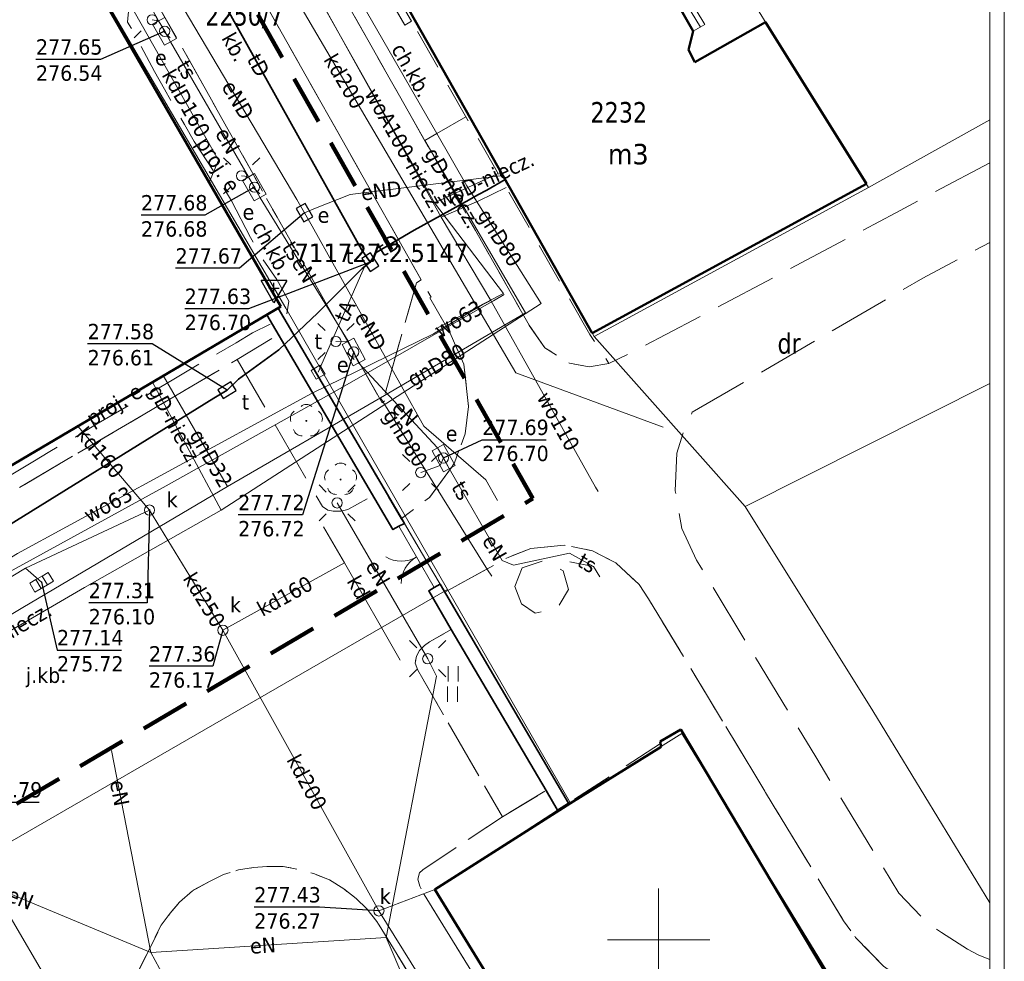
# Model space of a CAD drawing. Header units: metres. Extents: x 7555073 to 7555217, y 5506384 to 5506588.
# Tile 30 of 32: x 7555169 to 7555217, y 5506499 to 5506545. Entities that reach past the tile are written whole.
import ezdxf
from ezdxf.enums import TextEntityAlignment as Align

# ---------------------------------------------------------------- set-up
doc = ezdxf.new("R2010")
doc.units = ezdxf.units.M
doc.header["$LTSCALE"] = 2
doc.header["$MEASUREMENT"] = 0
for name, pattern in [('1.0_0.5', [1.5, 1, -0.5]), ('1.5_0.5', [2, 1.5, -0.5]), ('219-500', [0]), ('4', [1.8, 1.2, -0.6]), ('otob_500', [0])]:
    doc.linetypes.add(name, pattern=pattern)
doc.layers.get('0').update_dxf_attribs({"color": 2, "linetype": 'CONTINUOUS', "lineweight": 5})
for name, color, linetype in [('210-oznaczenie konturu użytku gruntowego', 7, 'CONTINUOUS'), ('211-numer działki ewidencyjnej', 7, 'CONTINUOUS'), ('218-kontur użytku gruntowego', 7, 'CONTINUOUS'), ('219-działka ewidencyjna', 7, 'CONTINUOUS'), ('312-budynek ewidencyjny', 7, 'CONTINUOUS'), ('312-oznaczenie budynku ewidencyjnego-Atr117', 7, 'CONTINUOUS'), ('352-schody', 7, 'CONTINUOUS'), ('brama', 7, 'CONTINUOUS'), ('chodnik', 7, 'CONTINUOUS'), ('chodnik-Atr17', 7, 'CONTINUOUS'), ('drzewo liściaste', 7, 'CONTINUOUS'), ('inna budowla', 7, 'CONTINUOUS'), ('jezdnia', 7, 'CONTINUOUS'), ('jezdnia-Atr17', 7, 'CONTINUOUS'), ('komora podziemna', 7, 'CONTINUOUS'), ('kratka ściekowa', 7, 'CONTINUOUS'), ('latarnia', 7, 'CONTINUOUS'), ('Obszar opracowania', 7, 'CONTINUOUS'), ('obszar utwardzony', 7, 'CONTINUOUS'), ('obszar utwardzony-Atr17', 7, 'CONTINUOUS'), ('obudowa ochronna przewodu', 7, 'CONTINUOUS'), ('ogrodzenie trwałe', 7, 'CONTINUOUS'), ('Prezentacja użytków', 7, 'CONTINUOUS'), ('przewód elektroenergetyczny podziemny', 7, 'CONTINUOUS'), ('przewód elektroenergetyczny podziemny - ob. projektowany', 7, 'CONTINUOUS'), ('przewód elektroenergetyczny podziemny - ob. projektowany-Atr1', 7, 'CONTINUOUS'), ('przewód elektroenergetyczny podziemny-Atr1', 7, 'CONTINUOUS'), ('przewód gazowy', 7, 'CONTINUOUS'), ('przewód gazowy-Atr1', 7, 'CONTINUOUS'), ('przewód kanalizacyjny', 7, 'CONTINUOUS'), ('przewód kanalizacyjny-Atr1', 7, 'CONTINUOUS'), ('przewód telekomunikacyjny podziemny', 7, 'CONTINUOUS'), ('przewód telekomunikacyjny podziemny-Atr1', 7, 'CONTINUOUS'), ('przewód wodociągowy', 7, 'CONTINUOUS'), ('przewód wodociągowy-Atr1', 7, 'CONTINUOUS'), ('Ramki i opis wydruku', 7, 'CONTINUOUS'), ('rzedna', 7, 'CONTINUOUS'), ('rzedna-Atr2', 7, 'CONTINUOUS'), ('rzedna-Atr3', 7, 'CONTINUOUS'), ('Szczegółowa osnowa geodezyjna wysokościowa', 7, 'CONTINUOUS'), ('Szczegółowa osnowa geodezyjna wysokościowa-Atr103', 7, 'CONTINUOUS'), ('trawnik', 7, 'CONTINUOUS'), ('Wstawianie ramki sekcyjnej z opisem', 7, 'CONTINUOUS'), ('właz do komory lub kanału - kwadratowy', 7, 'CONTINUOUS'), ('właz do komory lub kanału - kwadratowy-Atr17', 7, 'CONTINUOUS'), ('właz do komory lub kanału - okrągły', 7, 'CONTINUOUS'), ('właz do komory lub kanału - okrągły-Atr17', 7, 'CONTINUOUS'), ('właz do komory lub kanału - prostokątny', 7, 'CONTINUOUS'), ('właz do komory lub kanału - prostokątny-Atr17', 7, 'CONTINUOUS')]:
    doc.layers.add(name, color=color, linetype=linetype)
doc.styles.get("Standard").update_dxf_attribs({"font": 'verdana.ttf', "width": 0.75})
doc.linetypes.add('902-500', pattern='A,3.75,0,[1,ksztalty.shx,S=0.5,R=0,X=0,Y=0],3.75', length=7.5)

# ---------------------------------------------------------------- blocks, each defined once
blk = doc.blocks.new('SM01')
at = {"color": 0, "linetype": 'Continuous', "lineweight": 13}
for p, q in [((-0.53, 0.531), (-0.883, 0.884)), ((0.531, 0.531), (0.884, 0.884)), ((-0.53, -0.53), (-0.883, -0.883)), ((0.531, -0.53), (0.884, -0.883))]:
    blk.add_line(p, q, dxfattribs=at)
blk.add_circle((0, 0), 0.25, dxfattribs=at)
blk = doc.blocks.new('PW01')
at = {"linetype": 'Continuous', "lineweight": 13}
h = blk.add_hatch(color=0, dxfattribs=at)
edge = h.paths.add_edge_path()
edge.add_arc((0, 0), 0.045, 0, 360)
blk = doc.blocks.new('US22')
at = {"color": 0, "linetype": 'Continuous', "lineweight": 13}
blk.add_circle((0, 0), 0.25, dxfattribs=at)
blk = doc.blocks.new('OP021')
at = {"linetype": 'Continuous', "lineweight": 13}
h = blk.add_hatch(color=0, dxfattribs=at)
edge = h.paths.add_edge_path()
edge.add_arc((0, 0), 0.05, 0, 360)
at = {"color": 0, "linetype": 'Continuous', "lineweight": 13}
for centre, start, end in [((0, 0.4), 49.272, 130.728), ((-0.38, 0.124), 121.308, 202.548), ((0.38, 0.124), 337.452, 58.692), ((-0.235, -0.324), 193.221, 274.871), ((0.235, -0.324), 265.129, 346.779)]:
    blk.add_arc(centre, 0.4, start, end, dxfattribs=at)
blk = doc.blocks.new('SUPWP')
at = {"color": 0, "linetype": 'Continuous'}
blk.add_lwpolyline([(-0.375, -0.25), (0.375, -0.25), (0.375, 0.25), (-0.375, 0.25)], close=True, dxfattribs=at)
blk = doc.blocks.new('US22A')
at = {"color": 0, "linetype": 'Continuous', "lineweight": 0}
blk.add_lwpolyline([(-0.25, -0.25), (0.25, -0.25), (0.25, 0.25), (-0.25, 0.25)], close=True, dxfattribs=at)
blk = doc.blocks.new('TU04')
at = {"color": 0, "linetype": 'Continuous', "lineweight": 13}
for p, q in [((0, 0), (0, 0.75)), ((0.5, 0), (0.5, 0.75))]:
    blk.add_line(p, q, dxfattribs=at)
blk = doc.blocks.new('OK02')
at = {"color": 0, "linetype": 'Continuous', "lineweight": 0}
for centre, start, end in [((-1.5, 0), 0, 60), ((1.5, 0), 120, 180)]:
    blk.add_arc(centre, 1.5, start, end, dxfattribs=at)
blk = doc.blocks.new('US05')
at = {"color": 0, "linetype": 'Continuous', "lineweight": 13}
for p, q in [((-0.525, -0.25), (-0.525, 0.25)), ((-0.525, 0.25), (-0.175, 0.25)), ((-0.175, -0.25), (-0.175, 0.25)), ((-0.175, 0.25), (0.175, 0.25)), ((0.175, -0.25), (0.175, 0.25)), ((0.175, 0.25), (0.525, 0.25)), ((0.525, -0.25), (0.525, 0.25)), ((-0.525, -0.25), (-0.175, -0.25)), ((-0.175, -0.25), (0.175, -0.25)), ((0.175, -0.25), (0.525, -0.25))]:
    blk.add_line(p, q, dxfattribs=at)
blk = doc.blocks.new('OSSH')
at = {"color": 0}
for p, q in [((0, -0.721), (-0.624, 0.362)), ((0.626, 0.362), (-0.624, 0.362)), ((-0.25, 0), (0.25, 0)), ((0.626, 0.362), (0, -0.721)), ((0, -0.25), (0, 0.25))]:
    blk.add_line(p, q, dxfattribs=at)

msp = doc.modelspace()

# ---------------------------------------------------------------- linework, layer by layer
at = {"layer": '218-kontur użytku gruntowego', "color": 7, "linetype": 'Continuous', "lineweight": 18, "flags": 128}
for points in [[(7555181.82, 5506530.8), (7555166.25, 5506557.4)], [(7555166.25, 5506557.4), (7555181.82, 5506530.8)], [(7555210.24, 5506536.7), (7555201.97, 5506549.98)], [(7555186.8, 5506547.19), (7555196.85, 5506529.43)], [(7555196.85, 5506529.43), (7555186.8, 5506547.19)], [(7555216.16, 5506539.998), (7555210.24, 5506536.7)], [(7555196.85, 5506529.43), (7555210.24, 5506536.7)], [(7555210.24, 5506536.7), (7555196.85, 5506529.43)], [(7555189.71, 5506517.09), (7555181.82, 5506530.8)], [(7555181.82, 5506530.8), (7555189.71, 5506517.09)], [(7555204.22, 5506521.14), (7555216.16, 5506527.128)], [(7555210.44, 5506511.17), (7555204.22, 5506521.14)], [(7555195.71, 5506506.67), (7555189.71, 5506517.09)], [(7555189.71, 5506517.09), (7555195.71, 5506506.67)], [(7555216.16, 5506501.811), (7555210.44, 5506511.17)], [(7555201.14, 5506510.06), (7555195.71, 5506506.67)], [(7555195.71, 5506506.67), (7555201.14, 5506510.06)], [(7555216.16, 5506485.469), (7555201.14, 5506510.06)], [(7555201.14, 5506510.06), (7555216.16, 5506485.469)]]:
    msp.add_lwpolyline(points, dxfattribs=at)
at = {"layer": '219-działka ewidencyjna', "color": 7, "linetype": '219-500', "lineweight": 18, "flags": 128}
for points in [[(7555166.25, 5506557.4), (7555181.82, 5506530.8)], [(7555201.97, 5506549.98), (7555210.24, 5506536.7)], [(7555186.8, 5506547.19), (7555196.85, 5506529.43)], [(7555210.24, 5506536.7), (7555196.85, 5506529.43)], [(7555181.82, 5506530.8), (7555189.71, 5506517.09)], [(7555196.85, 5506529.43), (7555204.22, 5506521.14)], [(7555204.22, 5506521.14), (7555210.44, 5506511.17)], [(7555166.76, 5506503.85), (7555189.71, 5506517.09)], [(7555195.71, 5506506.67), (7555189.71, 5506517.09)], [(7555210.44, 5506511.17), (7555216.16, 5506501.811)], [(7555201.14, 5506510.06), (7555195.71, 5506506.67)], [(7555201.14, 5506510.06), (7555216.16, 5506485.469)], [(7555166.76, 5506503.85), (7555171.77, 5506495.3)]]:
    msp.add_lwpolyline(points, dxfattribs=at)
at = {"layer": '312-budynek ewidencyjny', "color": 7, "linetype": 'Continuous', "lineweight": 50, "flags": 128}
for points in [[(7555166.25, 5506557.4), (7555181.57, 5506530.89)], [(7555196.76, 5506529.58), (7555186.8, 5506547.19)], [(7555200.4, 5506546.58), (7555201.69, 5506544.32)], [(7555201.76, 5506542.81), (7555205.22, 5506544.76)], [(7555205.22, 5506544.76), (7555210.14, 5506536.87)], [(7555201.69, 5506544.32), (7555201.45, 5506543.4)], [(7555201.45, 5506543.4), (7555201.76, 5506542.81)], [(7555210.14, 5506536.87), (7555196.76, 5506529.58)], [(7555181.57, 5506530.89), (7555166.01, 5506521.72)], [(7555200.07, 5506509.67), (7555201.09, 5506510.25)], [(7555201.09, 5506510.25), (7555208.35, 5506498.05)], [(7555200.12, 5506509.42), (7555200.07, 5506509.67)], [(7555195.71, 5506506.67), (7555200.12, 5506509.42)], [(7555189.08, 5506502.46), (7555195.71, 5506506.67)], [(7555197.31, 5506489.04), (7555189.08, 5506502.46)]]:
    msp.add_lwpolyline(points, dxfattribs=at)
at = {"layer": '352-schody', "color": 7, "linetype": 'Continuous', "lineweight": 18, "flags": 128}
msp.add_lwpolyline([(7555201.69, 5506544.32), (7555202.26, 5506544.64), (7555200.89, 5506546.91), (7555200.4, 5506546.58)], close=True, dxfattribs=at)
msp.add_lwpolyline([(7555201.69, 5506544.32), (7555202.26, 5506544.64), (7555200.89, 5506546.91), (7555200.4, 5506546.58)], close=True, dxfattribs=at)
msp.add_lwpolyline([(7555200.676, 5506546.766), (7555202.043, 5506544.518)], dxfattribs=at)
at = {"layer": 'brama', "color": 7, "linetype": 'otob_500', "lineweight": 18, "flags": 128}
msp.add_lwpolyline([(7555189.06, 5506517.18), (7555187.33, 5506520.17)], dxfattribs=at)
at = {"layer": 'chodnik', "color": 7, "linetype": '1.0_0.5', "lineweight": 18, "flags": 128}
for points in [[(7555196.65, 5506529.52), (7555187.95, 5506544.8), (7555187.62, 5506544.61), (7555186.66, 5506546.28), (7555186.99, 5506546.47), (7555186.54, 5506547.27), (7555182.87, 5506553.66), (7555182.54, 5506553.47), (7555181.63, 5506555.03), (7555181.97, 5506555.22), (7555175.05, 5506567.26), (7555174.31, 5506568.54), (7555172.71, 5506571.31), (7555171.77, 5506572.94), (7555170.31, 5506572.47), (7555170.03, 5506572.37), (7555170.3, 5506571.38), (7555173.43, 5506565.82), (7555184.3, 5506546.58), (7555191.07, 5506534.59), (7555193.68, 5506529.98), (7555194.45, 5506528.87), (7555195.65, 5506528.12), (7555196.61, 5506527.94), (7555197.58, 5506528.11)], [(7555188.19, 5506532.04), (7555186.61, 5506526.48), (7555186.66, 5506526.3), (7555186.51, 5506526.19), (7555185.4, 5506528.16), (7555184.84, 5506529.16), (7555183.07, 5506532.3), (7555181.4, 5506535.24), (7555180.79, 5506536.32), (7555180.21, 5506537.38), (7555178.19, 5506540.96), (7555176.58, 5506543.84), (7555174.99, 5506546.6), (7555173.33, 5506549.57), (7555171.72, 5506552.38), (7555170.24, 5506554.99), (7555171.43, 5506559.16), (7555171.96, 5506560.9), (7555172.15, 5506561.01), (7555170.39, 5506564.11), (7555170.19, 5506564.01), (7555169.22, 5506563.46), (7555166.06, 5506568.91), (7555161.88, 5506566.53), (7555161.01, 5506566.08), (7555166.25, 5506557.4), (7555166.95, 5506556.19), (7555167.42, 5506556.49), (7555167.97, 5506555.55), (7555167.49, 5506555.26), (7555168.2, 5506554.03), (7555168.95, 5506554.46), (7555169.47, 5506553.59), (7555168.71, 5506553.14), (7555171.52, 5506548.29), (7555172.16, 5506548.67), (7555172.64, 5506547.84), (7555171.99, 5506547.47), (7555172.86, 5506545.96), (7555173.5, 5506546.33), (7555174, 5506545.47), (7555173.36, 5506545.1), (7555181.57, 5506530.89), (7555181.44, 5506530.81), (7555187.45, 5506520.54), (7555188.83, 5506521.58), (7555189.9, 5506523.03), (7555190.05, 5506523.27), (7555190.56, 5506524.68), (7555190.73, 5506526.01), (7555190.5, 5506528.07), (7555189.84, 5506529.58), (7555188.85, 5506531.31), (7555188.9, 5506531.34), (7555188.42, 5506532.19)], [(7555192.38, 5506506), (7555188.5, 5506503.42), (7555188.34, 5506503.26), (7555188.25, 5506502.96), (7555188.36, 5506502.61), (7555188.56, 5506502.21), (7555192.03, 5506496.6), (7555189.72, 5506495.24), (7555186.26, 5506500.9), (7555185.77, 5506501.51), (7555185.25, 5506502.02), (7555184.64, 5506502.48), (7555183.95, 5506502.92), (7555183.17, 5506503.23), (7555182.44, 5506503.43), (7555181.69, 5506503.58), (7555180.9, 5506503.58), (7555180.24, 5506503.53), (7555179.51, 5506503.41), (7555178.78, 5506503.19), (7555178.1, 5506502.85), (7555177.26, 5506502.39), (7555176.64, 5506501.84), (7555176.18, 5506501.3), (7555175.74, 5506500.72), (7555172.48, 5506494.17), (7555160.23, 5506500.05), (7555162.69, 5506505.19), (7555162.86, 5506505.7), (7555162.98, 5506506.23), (7555162.97, 5506506.68), (7555162.94, 5506507.23), (7555162.87, 5506507.91), (7555162.75, 5506508.43), (7555162.57, 5506508.94), (7555162.39, 5506509.41), (7555162.1, 5506509.93), (7555161.8, 5506510.34), (7555161.35, 5506510.85), (7555160.95, 5506511.18), (7555160.52, 5506511.5), (7555160.08, 5506511.81), (7555159.64, 5506512.04), (7555159.17, 5506512.28), (7555158.6, 5506512.44), (7555158.06, 5506512.58), (7555157.54, 5506512.64), (7555157.04, 5506512.63), (7555146.63, 5506510.83), (7555140.51, 5506518.83), (7555145.45, 5506519.67), (7555145.89, 5506519.81), (7555146.43, 5506520.29), (7555146.63, 5506520.78), (7555146.79, 5506521.41), (7555146.69, 5506522), (7555145.45, 5506524.07), (7555153.09, 5506528.86), (7555155.16, 5506525.73), (7555155.37, 5506525.59), (7555155.53, 5506525.52), (7555155.71, 5506525.46), (7555155.96, 5506525.47), (7555156.19, 5506525.54), (7555160.99, 5506528.15), (7555165.45, 5506520.71), (7555165.68, 5506520.57), (7555165.94, 5506520.52), (7555166.18, 5506520.56), (7555166.39, 5506520.63), (7555179.45, 5506528.3), (7555181.46, 5506529.52), (7555180.9, 5506530.49), (7555166.01, 5506521.72), (7555158.51, 5506534.44), (7555160.05, 5506535.34), (7555158.18, 5506538.56), (7555156, 5506537.31), (7555154.24, 5506536.29), (7555153.27, 5506538.04), (7555148.32, 5506535.18), (7555143.19, 5506544.5), (7555140.33, 5506543.11), (7555147.37, 5506530.6), (7555147.86, 5506529.75), (7555148.04, 5506529.11), (7555148.02, 5506528.51), (7555147.81, 5506528.09), (7555144.86, 5506526.6), (7555145.6, 5506525.23), (7555140.36, 5506522.31), (7555139.63, 5506523.69), (7555139.34, 5506524), (7555139.05, 5506524.8), (7555135.52, 5506522.98), (7555135.43, 5506522.91), (7555136.3, 5506521.25), (7555137.91, 5506519.83), (7555137.74, 5506519.21), (7555137.32, 5506518.9), (7555139.01, 5506516.71), (7555139.47, 5506517.05), (7555139.93, 5506516.43), (7555139.48, 5506516.1), (7555140.35, 5506514.98), (7555140.6, 5506515.16), (7555141.92, 5506513.48), (7555142.36, 5506513.82), (7555142.84, 5506513.19), (7555142.4, 5506512.87), (7555145.67, 5506508.7), (7555146.08, 5506509.01), (7555146.56, 5506508.36), (7555146.17, 5506508.06), (7555147.05, 5506506.94), (7555150.51, 5506509.54), (7555153.33, 5506505.71), (7555155.31, 5506506.98), (7555156.9, 5506504.79), (7555154.97, 5506503.44), (7555158.46, 5506498.68), (7555167.38, 5506486.38), (7555167.53, 5506486.52), (7555169.85, 5506485.45), (7555178.66, 5506485.98), (7555178.6, 5506487.06), (7555178.39, 5506490.39), (7555184.25, 5506490.74), (7555184.46, 5506487.43), (7555184.53, 5506486.34), (7555189.5, 5506486.64), (7555196.34, 5506487.17), (7555197.31, 5506489.04), (7555189.08, 5506502.46), (7555195.07, 5506506.33), (7555194.51, 5506507.28)], [(7555192.99, 5506517.24), (7555193.34, 5506518.15), (7555194.41, 5506518.5), (7555195.34, 5506518), (7555195.61, 5506517.09), (7555195.05, 5506516.15), (7555193.98, 5506515.93), (7555193.32, 5506516.39)]]:
    msp.add_lwpolyline(points, close=True, dxfattribs=at)
msp.add_lwpolyline([(7555216.16, 5506495.812), (7555215.99, 5506495.86), (7555214.3, 5506496.58), (7555212.51, 5506497.62), (7555210.97, 5506498.72), (7555209.61, 5506500.12), (7555209.02, 5506500.93), (7555205.22, 5506507.19), (7555202.43, 5506511.81), (7555199.51, 5506516.63), (7555199.05, 5506517.33), (7555197.91, 5506518.38), (7555196.77, 5506518.98), (7555195.39, 5506519.25), (7555193.77, 5506519.09), (7555192.7, 5506518.67), (7555192.37, 5506518.5), (7555192.07, 5506518.32), (7555189.57, 5506516.96), (7555195.15, 5506507.43), (7555195.53, 5506506.79), (7555195.6, 5506506.67), (7555200.09, 5506509.57), (7555200.07, 5506509.67), (7555201.09, 5506510.25), (7555208.35, 5506498.05), (7555208.43, 5506498.11), (7555208.87, 5506497.4), (7555208.79, 5506497.31), (7555214.91, 5506487.42), (7555215, 5506487.47), (7555215.42, 5506486.75), (7555215.34, 5506486.7), (7555216.16, 5506485.382)], dxfattribs=at)
at = {"layer": 'inna budowla', "color": 7, "linetype": 'Continuous', "lineweight": 18, "flags": 128}
msp.add_lwpolyline([(7555187.95, 5506544.8), (7555186.99, 5506546.47), (7555186.66, 5506546.28), (7555187.62, 5506544.61)], close=True, dxfattribs=at)
at = {"layer": 'jezdnia', "color": 7, "linetype": '1.5_0.5', "lineweight": 18, "flags": 128}
for points in [[(7555216.16, 5506537.895), (7555211.57, 5506535.46), (7555200.36, 5506529.53), (7555198.67, 5506528.64), (7555197.58, 5506528.11), (7555196.61, 5506527.94), (7555195.65, 5506528.12), (7555194.45, 5506528.87), (7555193.68, 5506529.98), (7555191.07, 5506534.59), (7555184.3, 5506546.58), (7555173.43, 5506565.82), (7555173.27, 5506565.73), (7555170.58, 5506564.21), (7555170.39, 5506564.11), (7555172.15, 5506561.01), (7555188.42, 5506532.19), (7555188.9, 5506531.34), (7555188.85, 5506531.31), (7555189.84, 5506529.58), (7555190.5, 5506528.07), (7555190.73, 5506526.01), (7555190.56, 5506524.68), (7555190.05, 5506523.27), (7555189.9, 5506523.03), (7555188.83, 5506521.58), (7555187.45, 5506520.54), (7555187.6, 5506520.31), (7555189.34, 5506517.35), (7555189.57, 5506516.96), (7555192.07, 5506518.32), (7555192.37, 5506518.5), (7555192.7, 5506518.67), (7555193.77, 5506519.09), (7555195.39, 5506519.25), (7555196.77, 5506518.98), (7555197.91, 5506518.38), (7555199.05, 5506517.33), (7555199.51, 5506516.63), (7555202.43, 5506511.81), (7555205.22, 5506507.19), (7555209.02, 5506500.93), (7555209.61, 5506500.12), (7555210.97, 5506498.72), (7555212.51, 5506497.62), (7555214.3, 5506496.58), (7555215.99, 5506495.86), (7555216.16, 5506495.812)], [(7555216.16, 5506499.041), (7555215.62, 5506499.25), (7555215.06, 5506499.55), (7555213.8, 5506500.35), (7555213.11, 5506500.83), (7555211.72, 5506502.27), (7555207.66, 5506508.92), (7555202.01, 5506518.26), (7555201.85, 5506518.51), (7555201.14, 5506520.06), (7555200.81, 5506521.9), (7555200.89, 5506523.73), (7555201.25, 5506524.91), (7555201.64, 5506525.73), (7555212.89, 5506532.27), (7555216.16, 5506534.015)]]:
    msp.add_lwpolyline(points, dxfattribs=at)
msp.add_lwpolyline([(7555188.25, 5506513.15), (7555188.13, 5506513.5), (7555188.19, 5506513.84), (7555188.34, 5506514.11), (7555188.58, 5506514.36), (7555188.83, 5506514.53), (7555189.88, 5506515.13), (7555188.79, 5506517.02), (7555189.06, 5506517.18), (7555189.34, 5506517.35), (7555187.6, 5506520.31), (7555187.33, 5506520.17), (7555187.04, 5506520.01), (7555186.06, 5506521.66), (7555184.84, 5506520.98), (7555184.5, 5506520.9), (7555184.13, 5506520.9), (7555183.86, 5506520.95), (7555183.6, 5506521.14), (7555179.45, 5506528.3), (7555166.39, 5506520.63), (7555166.18, 5506520.56), (7555165.94, 5506520.52), (7555165.68, 5506520.57), (7555165.45, 5506520.71), (7555160.99, 5506528.15), (7555156.19, 5506525.54), (7555155.96, 5506525.47), (7555155.71, 5506525.46), (7555155.53, 5506525.52), (7555155.37, 5506525.59), (7555155.16, 5506525.73), (7555153.09, 5506528.86), (7555145.45, 5506524.07), (7555146.69, 5506522), (7555146.79, 5506521.41), (7555146.63, 5506520.78), (7555146.43, 5506520.29), (7555145.89, 5506519.81), (7555145.45, 5506519.67), (7555140.51, 5506518.83), (7555146.63, 5506510.83), (7555157.04, 5506512.63), (7555157.54, 5506512.64), (7555158.06, 5506512.58), (7555158.6, 5506512.44), (7555159.17, 5506512.28), (7555159.64, 5506512.04), (7555160.08, 5506511.81), (7555160.52, 5506511.5), (7555160.95, 5506511.18), (7555161.35, 5506510.85), (7555161.8, 5506510.34), (7555162.1, 5506509.93), (7555162.39, 5506509.41), (7555162.57, 5506508.94), (7555162.75, 5506508.43), (7555162.87, 5506507.91), (7555162.94, 5506507.23), (7555162.97, 5506506.68), (7555162.98, 5506506.23), (7555162.86, 5506505.7), (7555162.69, 5506505.19), (7555160.23, 5506500.05), (7555172.48, 5506494.17), (7555175.74, 5506500.72), (7555176.18, 5506501.3), (7555176.64, 5506501.84), (7555177.26, 5506502.39), (7555178.1, 5506502.85), (7555178.78, 5506503.19), (7555179.51, 5506503.41), (7555180.24, 5506503.53), (7555180.9, 5506503.58), (7555181.69, 5506503.58), (7555182.44, 5506503.43), (7555183.17, 5506503.23), (7555183.95, 5506502.92), (7555184.64, 5506502.48), (7555185.25, 5506502.02), (7555185.77, 5506501.51), (7555186.26, 5506500.9), (7555189.72, 5506495.24), (7555192.03, 5506496.6), (7555188.56, 5506502.21), (7555188.36, 5506502.61), (7555188.25, 5506502.96), (7555188.34, 5506503.26), (7555188.5, 5506503.42), (7555192.38, 5506506)], close=True, dxfattribs=at)
at = {"layer": 'komora podziemna', "color": 7, "linetype": 'Continuous', "lineweight": 18, "flags": 128}
for points in [[(7555175.32, 5506544.66), (7555175.91, 5506544.99), (7555176.49, 5506543.96), (7555175.9, 5506543.63)], [(7555179.71, 5506537.04), (7555180.29, 5506537.37), (7555180.86, 5506536.37), (7555180.28, 5506536.04)], [(7555184.56, 5506529.03), (7555185.14, 5506529.34), (7555185.69, 5506528.31), (7555185.11, 5506528)], [(7555188.95, 5506523.85), (7555189.51, 5506524.16), (7555190.07, 5506523.14), (7555189.51, 5506522.83)]]:
    msp.add_lwpolyline(points, close=True, dxfattribs=at)
at = {"layer": 'Obszar opracowania', "color": 132, "linetype": '4', "lineweight": 200, "flags": 128}
msp.add_lwpolyline([(7555104.38, 5506536.04), (7555165.53, 5506571.36), (7555193.87, 5506521.52), (7555132.86, 5506485.46), (7555111.22, 5506511.66), (7555100.61, 5506534.05)], close=True, dxfattribs=at)
at = {"layer": 'obszar utwardzony', "color": 7, "linetype": '1.5_0.5', "lineweight": 18, "flags": 128}
msp.add_lwpolyline([(7555172.15, 5506561.01), (7555171.96, 5506560.9), (7555171.43, 5506559.16), (7555170.24, 5506554.99), (7555171.72, 5506552.38), (7555173.33, 5506549.57), (7555174.99, 5506546.6), (7555176.58, 5506543.84), (7555178.19, 5506540.96), (7555180.21, 5506537.38), (7555180.79, 5506536.32), (7555181.4, 5506535.24), (7555183.07, 5506532.3), (7555184.84, 5506529.16), (7555185.4, 5506528.16), (7555186.51, 5506526.19), (7555186.66, 5506526.3), (7555186.61, 5506526.48), (7555188.19, 5506532.04), (7555188.42, 5506532.19)], close=True, dxfattribs=at)
at = {"layer": 'obudowa ochronna przewodu', "color": 7, "linetype": 'Continuous', "lineweight": 35, "flags": 128}
for points in [[(7555175.94, 5506550.84), (7555176.18, 5506550.4), (7555179.91, 5506543.68), (7555185.51, 5506533.67), (7555185.94, 5506533.05)], [(7555185.94, 5506533.05), (7555186.23, 5506533.53), (7555188.07, 5506534.61), (7555190.76, 5506536.09), (7555191.19, 5506536.33), (7555191.63, 5506536.57), (7555192.52, 5506537.08)], [(7555150.76, 5506508.3), (7555153.18, 5506509.38), (7555153.94, 5506509.58), (7555154.59, 5506509.96), (7555161.08, 5506514.87), (7555167.39, 5506519.66), (7555178.31, 5506526.41), (7555178.95, 5506526.81), (7555179.51, 5506527.34), (7555181.48, 5506528.77), (7555183.38, 5506530.58), (7555185.55, 5506532.74), (7555185.94, 5506533.05)]]:
    msp.add_lwpolyline(points, dxfattribs=at)
at = {"layer": 'ogrodzenie trwałe', "color": 7, "linetype": '902-500', "lineweight": 35, "flags": 128}
for points in [[(7555187.33, 5506520.17), (7555187.6, 5506520.31), (7555181.44, 5506530.81), (7555180.9, 5506530.49), (7555187.04, 5506520.01)], [(7555189.06, 5506517.18), (7555188.79, 5506517.02), (7555189.88, 5506515.13), (7555194.51, 5506507.28), (7555195.07, 5506506.33), (7555195.6, 5506506.67), (7555189.34, 5506517.35)]]:
    msp.add_lwpolyline(points, close=True, dxfattribs=at)
at = {"layer": 'Prezentacja użytków', "color": 7, "linetype": 'Continuous', "lineweight": 18, "flags": 128}
msp.add_lwpolyline([(7555216.16, 5506587.51), (7555216.16, 5506429.04)], dxfattribs=at)
at = {"layer": 'przewód elektroenergetyczny podziemny', "color": 7, "linetype": 'Continuous', "lineweight": 18, "flags": 128}
for points in [[(7555175.61, 5506544.82), (7555172.08, 5506551.22), (7555171.73, 5506551.7)], [(7555175.09, 5506548.4), (7555175.46, 5506547.75), (7555182.35, 5506536.11), (7555182.73, 5506535.46), (7555183.1, 5506534.8), (7555188.55, 5506525.06), (7555191.57, 5506522.43), (7555192.14, 5506521.43)], [(7555175.3, 5506544.87), (7555175.61, 5506544.82)], [(7555175.61, 5506544.82), (7555175.91, 5506544.31)], [(7555175.91, 5506544.31), (7555175.61, 5506544.82)], [(7555180.29, 5506536.71), (7555179.99, 5506537.23), (7555176.2, 5506543.8), (7555175.91, 5506544.31)], [(7555179.66, 5506537.26), (7555179.99, 5506537.23), (7555180.29, 5506536.71)], [(7555196.85, 5506529.43), (7555192.41, 5506537.27), (7555184.96, 5506536.35), (7555183.19, 5506535.65), (7555182.73, 5506535.46)], [(7555184.86, 5506529.19), (7555180.56, 5506536.19), (7555180.29, 5506536.71)], [(7555184.26, 5506529.18), (7555184.86, 5506529.19)], [(7555184.86, 5506529.19), (7555185.13, 5506528.67)], [(7555185.13, 5506528.67), (7555184.86, 5506529.19)], [(7555189.51, 5506523.5), (7555189.21, 5506524), (7555185.37, 5506528.14), (7555185.13, 5506528.67)], [(7555189.51, 5506523.5), (7555189.34, 5506523.14), (7555188.4, 5506522.79)], [(7555197.14, 5506517.71), (7555196.83, 5506518.21), (7555195.66, 5506518.86), (7555192.92, 5506518.27), (7555192.37, 5506518.5), (7555189.78, 5506522.98), (7555189.51, 5506523.5)], [(7555186.71, 5506500.11), (7555189.16, 5506512.86), (7555188.74, 5506513.71), (7555184.32, 5506521.31)], [(7555175.23, 5506499.38), (7555173.32, 5506509.24)], [(7555161.41, 5506505.9), (7555162.39, 5506504.73), (7555175.23, 5506499.38)], [(7555175.23, 5506499.38), (7555186.71, 5506500.11)], [(7555186.71, 5506500.11), (7555187.62, 5506497.99)], [(7555176.29, 5506497.43), (7555175.23, 5506499.38)]]:
    msp.add_lwpolyline(points, dxfattribs=at)
at = {"layer": 'przewód elektroenergetyczny podziemny - ob. projektowany', "color": 7, "linetype": '1.5_0.5', "lineweight": 18, "flags": 128}
msp.add_lwpolyline([(7555168.1, 5506522.48), (7555169.48, 5506523.31), (7555170.31, 5506523.82), (7555171.57, 5506524.54), (7555172.67, 5506525.2), (7555175.29, 5506526.71), (7555176.36, 5506527.35), (7555177.49, 5506528.03), (7555178.36, 5506528.52), (7555179.4, 5506529.12), (7555180.2, 5506529.61), (7555181.85, 5506530.41), (7555181.97, 5506531.15), (7555181.38, 5506532.2), (7555180.55, 5506533.4), (7555180.1, 5506534.25), (7555179.17, 5506536.04), (7555178.53, 5506537.11), (7555177.35, 5506538.94), (7555176.87, 5506539.77), (7555175.9, 5506541.49), (7555175.41, 5506542.35), (7555174.55, 5506544), (7555174.1, 5506544.76), (7555174.16, 5506545.45), (7555173.56, 5506546.5), (7555173.18, 5506546.4), (7555172.69, 5506547.22), (7555172.84, 5506547.71), (7555172.17, 5506548.86), (7555171.85, 5506548.67), (7555171.31, 5506549.42), (7555170.05, 5506551.99), (7555169.45, 5506553.03), (7555169.6, 5506553.65), (7555169.02, 5506554.61), (7555168.51, 5506554.45), (7555168.05, 5506555.25), (7555168.21, 5506555.58), (7555167.54, 5506556.72), (7555167.15, 5506556.82)], dxfattribs=at)
at = {"layer": 'przewód gazowy', "color": 7, "linetype": 'Continuous', "lineweight": 18, "flags": 128}
for points in [[(7555170.98, 5506570.93), (7555176.04, 5506562.32), (7555184.95, 5506546.68), (7555189.19, 5506539.32), (7555190.65, 5506536.78)], [(7555189.19, 5506539.32), (7555190.6, 5506540.14)], [(7555189.19, 5506539.32), (7555188.6, 5506538.98), (7555193.51, 5506530.58)], [(7555190.65, 5506536.78), (7555194.28, 5506531.03)], [(7555159.66, 5506509.99), (7555172, 5506517.18), (7555178.67, 5506520.95), (7555194.28, 5506531.03)], [(7555193.51, 5506530.58), (7555186.43, 5506526.44)], [(7555175.84, 5506527.52), (7555178.98, 5506522.11)], [(7555178.67, 5506520.95), (7555175.31, 5506527.2)], [(7555186.43, 5506526.44), (7555178.98, 5506522.11), (7555169, 5506516.21), (7555168.01, 5506515.63), (7555159.61, 5506510.76)], [(7555186.43, 5506526.44), (7555191.66, 5506518.05), (7555191.86, 5506517.73)]]:
    msp.add_lwpolyline(points, dxfattribs=at)
at = {"layer": 'przewód kanalizacyjny', "color": 7, "linetype": 'Continuous', "lineweight": 18, "flags": 128}
for points in [[(7555171.47, 5506565.53), (7555180.88, 5506548.37), (7555193.04, 5506527.65), (7555200.22, 5506525)], [(7555178.08, 5506536.93), (7555178.53, 5506538.02), (7555170.38, 5506552.43)], [(7555171.67, 5506525.06), (7555175.17, 5506520.96)], [(7555159.9, 5506512.55), (7555169.13, 5506518.13), (7555175.17, 5506520.96)], [(7555175.17, 5506520.96), (7555178.75, 5506515.1)], [(7555183.66, 5506520.15), (7555184.68, 5506518.39), (7555187.4, 5506513.64)], [(7555178.75, 5506515.1), (7555184.68, 5506518.39)], [(7555169.13, 5506518.13), (7555169.91, 5506517.44)], [(7555178.75, 5506515.1), (7555186.36, 5506501.41)], [(7555189.08, 5506502.46), (7555186.36, 5506501.41)], [(7555186.36, 5506501.41), (7555192.95, 5506490.8)]]:
    msp.add_lwpolyline(points, dxfattribs=at)
at = {"layer": 'przewód telekomunikacyjny podziemny', "color": 7, "linetype": 'Continuous', "lineweight": 18, "flags": 128}
for points in [[(7555163.06, 5506572.33), (7555163.56, 5506571.75), (7555168.18, 5506563.93), (7555175.69, 5506551.27), (7555175.94, 5506550.84), (7555176.18, 5506550.4), (7555179.91, 5506543.68), (7555185.51, 5506533.67), (7555185.94, 5506533.05)], [(7555163.46, 5506569.29), (7555164.78, 5506563.75), (7555165.32, 5506562.69), (7555167.53, 5506558.85), (7555168.14, 5506557.82), (7555171.42, 5506552.2), (7555172.08, 5506551.22), (7555175.61, 5506544.82), (7555176.2, 5506543.8), (7555180, 5506537.21), (7555180.56, 5506536.19), (7555184.86, 5506529.19), (7555185.37, 5506528.14), (7555189.21, 5506524), (7555189.78, 5506522.98), (7555192.37, 5506518.5), (7555192.92, 5506518.27), (7555195.66, 5506518.86), (7555196.83, 5506518.21), (7555195.67, 5506518.43)], [(7555185.94, 5506533.05), (7555186.23, 5506533.53), (7555188.07, 5506534.61), (7555190.76, 5506536.09), (7555191.19, 5506536.33)], [(7555185.94, 5506533.05), (7555185.55, 5506532.74), (7555183.38, 5506530.58), (7555181.48, 5506528.77), (7555179.51, 5506527.34), (7555178.95, 5506526.81), (7555178.31, 5506526.41), (7555167.39, 5506519.66), (7555161.08, 5506514.87), (7555154.59, 5506509.96), (7555153.94, 5506509.58)], [(7555185.94, 5506533.05), (7555185.71, 5506532.94), (7555183.39, 5506527.68)]]:
    msp.add_lwpolyline(points, dxfattribs=at)
at = {"layer": 'przewód wodociągowy', "color": 7, "linetype": 'Continuous', "lineweight": 18, "flags": 128}
for points in [[(7555192.44, 5506531.53), (7555189.07, 5506535.95), (7555183.83, 5506545.22), (7555178.28, 5506554.93), (7555173.67, 5506562.76), (7555167.93, 5506573.97)], [(7555174.2, 5506562.59), (7555189.4, 5506535.25), (7555191.82, 5506531.18), (7555196.92, 5506522.07), (7555197.05, 5506521.87)], [(7555189.07, 5506535.95), (7555192.18, 5506537.37)], [(7555189.4, 5506535.25), (7555191.23, 5506536.05), (7555192.56, 5506536.7)], [(7555192.47, 5506531.47), (7555191.95, 5506531.17), (7555191.62, 5506530.98), (7555184.47, 5506526.89), (7555175.99, 5506522.15), (7555163.5, 5506515.29), (7555157.56, 5506512.03)], [(7555191.82, 5506531.18), (7555191.39, 5506530.97), (7555189.02, 5506529.56)], [(7555192.44, 5506531.53), (7555192.24, 5506531.42), (7555189.11, 5506529.79)], [(7555189.02, 5506529.56), (7555183.07, 5506526.64), (7555168.74, 5506518.85), (7555156.18, 5506511.15)]]:
    msp.add_lwpolyline(points, dxfattribs=at)
at = {"layer": 'Ramki i opis wydruku', "color": 7, "linetype": 'Continuous', "lineweight": 13, "flags": 128}
for points in [[(7555073.36, 5506383.53), (7555216.86, 5506383.53), (7555216.86, 5506588.03), (7555073.36, 5506588.03)], [(7555216.16, 5506429.04), (7555131.16, 5506429.04), (7555131.16, 5506384.04), (7555074.05, 5506384.04), (7555074.05, 5506587.51), (7555216.16, 5506587.51)]]:
    msp.add_lwpolyline(points, close=True, dxfattribs=at)
at = {"layer": 'rzedna-Atr2', "color": 7, "flags": 128}
for points in [[(7555175.91, 5506544.31), (7555172.78, 5506542.94), (7555169.634, 5506542.94)], [(7555180.29, 5506536.71), (7555177.87, 5506535.34), (7555174.756, 5506535.34)], [(7555182.73, 5506535.46), (7555179.56, 5506532.75), (7555176.441, 5506532.75)], [(7555185.94, 5506533.05), (7555180, 5506530.78), (7555176.886, 5506530.78)], [(7555178.95, 5506526.81), (7555175.3, 5506529.06), (7555172.154, 5506529.06)], [(7555185.13, 5506528.67), (7555182.64, 5506520.72), (7555179.494, 5506520.72)], [(7555189.51, 5506523.5), (7555191.4, 5506524.39), (7555194.509, 5506524.39)], [(7555175.17, 5506520.96), (7555175.06, 5506516.43), (7555172.206, 5506516.43)], [(7555169.91, 5506517.44), (7555170.66, 5506514.13), (7555173.806, 5506514.13)], [(7555178.75, 5506515.1), (7555178.26, 5506513.34), (7555175.146, 5506513.34)], [(7555165.53, 5506505.89), (7555166.7, 5506506.71), (7555169.782, 5506506.71)], [(7555186.36, 5506501.41), (7555183.46, 5506501.59), (7555180.282, 5506501.59)]]:
    msp.add_lwpolyline(points, dxfattribs=at)
at = {"layer": 'trawnik', "color": 7, "linetype": '1.0_0.5', "lineweight": 18, "flags": 128}
msp.add_lwpolyline([(7555192.38, 5506506), (7555194.51, 5506507.28), (7555189.88, 5506515.13), (7555188.83, 5506514.53), (7555188.58, 5506514.36), (7555188.34, 5506514.11), (7555188.19, 5506513.84), (7555188.13, 5506513.5), (7555188.25, 5506513.15)], close=True, dxfattribs=at)
at = {"layer": 'Wstawianie ramki sekcyjnej z opisem', "color": 7, "linetype": 'Continuous', "lineweight": 13, "flags": 128}
for points in [[(7555200, 5506497.5), (7555200, 5506502.5)], [(7555197.5, 5506500), (7555202.5, 5506500)]]:
    msp.add_lwpolyline(points, dxfattribs=at)

# ---------------------------------------------------------------- block references
at = {"layer": 'brama', "color": 7, "linetype": 'Continuous', "lineweight": 18, "rotation": 120.053}
msp.add_blockref('OK02', (7555188.195, 5506518.675), dxfattribs=at)
at = {"layer": 'drzewo liściaste', "color": 7, "linetype": 'Continuous', "lineweight": 18}
for p in [(7555182.82, 5506525.31), (7555184.49, 5506522.45)]:
    msp.add_blockref('OP021', p, dxfattribs=at)
at = {"layer": 'kratka ściekowa', "color": 7, "linetype": 'Continuous', "lineweight": 18, "rotation": 30.47}
msp.add_blockref('US05', (7555169.91, 5506517.44), dxfattribs=at)
at = {"layer": 'latarnia', "color": 7, "linetype": 'Continuous', "lineweight": 18}
for p in [(7555175.3, 5506544.87), (7555179.66, 5506537.26), (7555184.26, 5506529.18), (7555188.4, 5506522.79), (7555184.32, 5506521.31), (7555188.74, 5506513.71)]:
    msp.add_blockref('SM01', p, dxfattribs=at)
at = {"layer": 'rzedna', "color": 7, "linetype": 'Continuous', "lineweight": 18}
for p in [(7555175.91, 5506544.31), (7555180.29, 5506536.71), (7555182.73, 5506535.46), (7555185.94, 5506533.05), (7555185.13, 5506528.67), (7555178.95, 5506526.81), (7555189.51, 5506523.5)]:
    msp.add_blockref('PW01', p, dxfattribs=at)
for p, rotation in [((7555175.17, 5506520.96), 0.078), ((7555169.91, 5506517.44), 359.8500000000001), ((7555178.75, 5506515.1), 0.056), ((7555186.36, 5506501.41), 359.942)]:
    msp.add_blockref('PW01', p, dxfattribs=dict(at, rotation=rotation))
at = {"layer": 'Szczegółowa osnowa geodezyjna wysokościowa', "color": 7, "linetype": 'Continuous', "lineweight": 18}
msp.add_blockref('OSSH', (7555181.24, 5506531.79), dxfattribs=at)
at = {"layer": 'trawnik', "color": 7, "linetype": 'Continuous', "lineweight": 18}
for p in [(7555189.729, 5506512.599), (7555189.697, 5506511.603)]:
    msp.add_blockref('TU04', p, dxfattribs=at)
at = {"layer": 'właz do komory lub kanału - kwadratowy', "color": 7, "linetype": 'Continuous', "lineweight": 18, "rotation": 300.342}
msp.add_blockref('US22A', (7555183.39, 5506527.68), dxfattribs=at)
at = {"layer": 'właz do komory lub kanału - okrągły', "color": 7, "linetype": 'Continuous', "lineweight": 18}
for p in [(7555175.91, 5506544.31), (7555180.29, 5506536.71), (7555185.13, 5506528.67), (7555189.51, 5506523.5)]:
    msp.add_blockref('US22', p, dxfattribs=at)
for p, rotation in [((7555175.17, 5506520.96), 359.992), ((7555178.75, 5506515.1), 0.001), ((7555186.36, 5506501.41), 0.064)]:
    msp.add_blockref('US22', p, dxfattribs=dict(at, rotation=rotation))
at = {"layer": 'właz do komory lub kanału - prostokątny', "color": 7, "linetype": 'Continuous', "lineweight": 18}
for p, rotation in [((7555182.73, 5506535.46), 299.2280000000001), ((7555185.94, 5506533.05), 302.938), ((7555178.95, 5506526.81), 31.643)]:
    msp.add_blockref('SUPWP', p, dxfattribs=dict(at, rotation=rotation))

# ---------------------------------------------------------------- texts
at = {"layer": '210-oznaczenie konturu użytku gruntowego', "color": 7, "linetype": 'Continuous', "lineweight": 18, "width": 0.79}
msp.add_text('dr', height=1, dxfattribs=at).set_placement((7555205.8, 5506528.59))
at = {"layer": '211-numer działki ewidencyjnej', "color": 7, "linetype": 'Continuous', "lineweight": 18, "width": 0.79}
msp.add_text('2250/7', height=1, dxfattribs=at).set_placement((7555177.89, 5506545.59), align=Align.TOP_LEFT)
msp.add_text('2232', height=1, dxfattribs=at).set_placement((7555196.68, 5506539.86))
at = {"layer": '312-oznaczenie budynku ewidencyjnego-Atr117', "color": 7, "width": 0.9}
msp.add_text('m3', height=1, dxfattribs=at).set_placement((7555198.52, 5506538.32), align=Align.MIDDLE_CENTER)
at = {"layer": 'chodnik-Atr17', "color": 7, "width": 0.9}
for rotation, p in [(299.501, (7555186.94, 5506543.45)), (298.423, (7555180.14, 5506534.78))]:
    msp.add_text('ch.kb.', height=0.75, rotation=rotation, dxfattribs=at).set_placement(p)
at = {"layer": 'jezdnia-Atr17', "color": 7, "width": 0.9}
msp.add_text('j.kb.', height=0.75, dxfattribs=at).set_placement((7555169.14, 5506513.28), align=Align.TOP_LEFT)
at = {"layer": 'obszar utwardzony-Atr17', "color": 7, "width": 0.9}
msp.add_text('kb.', height=0.75, rotation=299.446, dxfattribs=at).set_placement((7555178.66, 5506543.98))
at = {"layer": 'przewód elektroenergetyczny podziemny - ob. projektowany-Atr1', "color": 7, "width": 0.9}
for rotation, p in [(302.814, (7555177.41, 5506538.85)), (30.963, (7555172.38, 5506525.02))]:
    msp.add_text('proj. e', height=0.75, rotation=rotation, dxfattribs=at).set_placement(p)
at = {"layer": 'przewód elektroenergetyczny podziemny-Atr1', "color": 7, "width": 0.9}
for s, rotation, p in [('eND', 300.622, (7555178.98, 5506541.81)), ('eN', 299.979, (7555178.67, 5506539.52)), ('eND', 7.039, (7555185.49, 5506536.42)), ('eND', 299.229, (7555185.47, 5506530.56)), ('eN', 312.847, (7555187.21, 5506526.16)), ('eN', 300.033, (7555191.69, 5506519.67)), ('eN', 300.125, (7555186, 5506518.43)), ('eN', 280.907, (7555173.6, 5506507.78)), ('eN', 337.342, (7555168.29, 5506502.27)), ('eN', 3.588, (7555180.07, 5506499.69))]:
    msp.add_text(s, height=0.75, rotation=rotation, dxfattribs=at).set_placement(p, align=Align.MIDDLE_LEFT)
msp.add_text('eN', height=0.75, rotation=301.561, dxfattribs=at).set_placement((7555182.71, 5506532.69), align=Align.MIDDLE_CENTER)
at = {"layer": 'przewód gazowy-Atr1', "color": 7, "width": 0.9}
for s, rotation, p in [('gD-niecz.', 300.307, (7555188.86, 5506538.54)), ('gnD80', 302.264, (7555191.44, 5506535.54)), ('gnD80', 30.316, (7555187.84, 5506527.26)), ('gD-niecz.', 298.306, (7555175.42, 5506526.98)), ('gnD80', 301.937, (7555186.84, 5506525.78)), ('gnD32', 300.123, (7555177.41, 5506524.81)), ('gD50-niecz.', 30.228, (7555165.53, 5506513.41))]:
    msp.add_text(s, height=0.75, rotation=rotation, dxfattribs=at).set_placement(p, align=Align.MIDDLE_LEFT)
at = {"layer": 'przewód kanalizacyjny-Atr1', "color": 7, "width": 0.9}
for s, rotation, p in [('kd200', 300.379, (7555183.96, 5506543.12)), ('kdD160', 299.638, (7555176.07, 5506542.37)), ('kd160', 310.521, (7555171.83, 5506524.87)), ('kd250', 301.422, (7555177.09, 5506517.82)), ('kd', 299.797, (7555185.09, 5506517.68)), ('kd160', 28.886, (7555180.5, 5506516.07)), ('kd200', 298.474, (7555182.16, 5506508.96))]:
    msp.add_text(s, height=0.75, rotation=rotation, dxfattribs=at).set_placement(p, align=Align.MIDDLE_LEFT)
at = {"layer": 'przewód telekomunikacyjny podziemny-Atr1', "color": 7, "width": 0.9}
for s, rotation, p in [('tD', 299.224, (7555180.22, 5506543.13)), ('ts', 299.969, (7555176.77, 5506542.81)), ('ts', 301.561, (7555181.92, 5506533.97)), ('tD', 30.411, (7555186.35, 5506533.6)), ('tA', 66.199, (7555184.5, 5506530.21)), ('ts', 300.033, (7555190.19, 5506522.28)), ('ts', 330.945, (7555196.15, 5506518.59))]:
    msp.add_text(s, height=0.75, rotation=rotation, dxfattribs=at).set_placement(p, align=Align.MIDDLE_LEFT)
at = {"layer": 'przewód wodociągowy-Atr1', "color": 7, "width": 0.9}
for s, rotation, p in [('woA100-niecz.', 299.478, (7555185.96, 5506541.45)), ('woD-niecz.', 24.629, (7555189.25, 5506536.03)), ('wo63', 30.749, (7555189.17, 5506529.65)), ('wo110', 299.241, (7555194.36, 5506526.64)), ('wo63', 28.451, (7555172.05, 5506520.65))]:
    msp.add_text(s, height=0.75, rotation=rotation, dxfattribs=at).set_placement(p, align=Align.MIDDLE_LEFT)
at = {"layer": 'rzedna-Atr2', "color": 7, "width": 0.9}
for s, p in [('277.65', (7555169.634, 5506542.948)), ('277.68', (7555174.756, 5506535.348)), ('277.67', (7555176.441, 5506532.758)), ('277.63', (7555176.886, 5506530.788)), ('277.58', (7555172.154, 5506529.067)), ('277.69', (7555191.4, 5506524.397)), ('277.72', (7555179.494, 5506520.728)), ('277.31', (7555172.206, 5506516.438)), ('277.14', (7555170.66, 5506514.138)), ('277.36', (7555175.146, 5506513.348)), ('276.79', (7555166.7, 5506506.718)), ('277.43', (7555180.282, 5506501.598))]:
    msp.add_text(s, height=0.75, dxfattribs=at).set_placement(p, align=Align.BOTTOM_LEFT)
at = {"layer": 'rzedna-Atr3', "color": 7, "width": 0.9}
for s, p in [('276.54', (7555169.634, 5506541.673)), ('276.68', (7555174.756, 5506534.072)), ('276.70', (7555176.886, 5506529.513)), ('276.61', (7555172.154, 5506527.792)), ('276.70', (7555191.4, 5506523.122)), ('276.72', (7555179.494, 5506519.452)), ('276.10', (7555172.206, 5506515.162)), ('275.72', (7555170.66, 5506512.862)), ('276.17', (7555175.146, 5506512.072)), ('276.27', (7555180.282, 5506500.322))]:
    msp.add_text(s, height=0.75, dxfattribs=at).set_placement(p, align=Align.BOTTOM_LEFT)
at = {"layer": 'Szczegółowa osnowa geodezyjna wysokościowa-Atr103', "color": 7, "width": 0.9}
msp.add_text('711727.2.5147', height=0.9, dxfattribs=at).set_placement((7555182.24, 5506532.79), align=Align.BOTTOM_LEFT)
at = {"layer": 'właz do komory lub kanału - kwadratowy-Atr17', "color": 7, "width": 0.9}
msp.add_text('t', height=0.75, dxfattribs=at).set_placement((7555183.22, 5506529.18), align=Align.MIDDLE_LEFT)
at = {"layer": 'właz do komory lub kanału - okrągły-Atr17', "color": 7, "width": 0.9}
for s, p in [('e', (7555175.44, 5506542.65)), ('e', (7555179.71, 5506535.12)), ('k', (7555179.1, 5506515.97)), ('k', (7555186.4, 5506501.75))]:
    msp.add_text(s, height=0.75, dxfattribs=at).set_placement(p)
for s, p in [('e', (7555184.31, 5506528.05)), ('e', (7555189.62, 5506524.69)), ('k', (7555176.01, 5506521.47))]:
    msp.add_text(s, height=0.75, dxfattribs=at).set_placement(p, align=Align.MIDDLE_LEFT)
at = {"layer": 'właz do komory lub kanału - prostokątny-Atr17', "color": 7, "width": 0.9}
for s, p in [('e', (7555183.37, 5506534.97)), ('t', (7555184.75, 5506532.96))]:
    msp.add_text(s, height=0.75, dxfattribs=at).set_placement(p)
msp.add_text('t', height=0.75, dxfattribs=at).set_placement((7555179.67, 5506526.23), align=Align.MIDDLE_LEFT)

doc.saveas('drawing.dxf')
